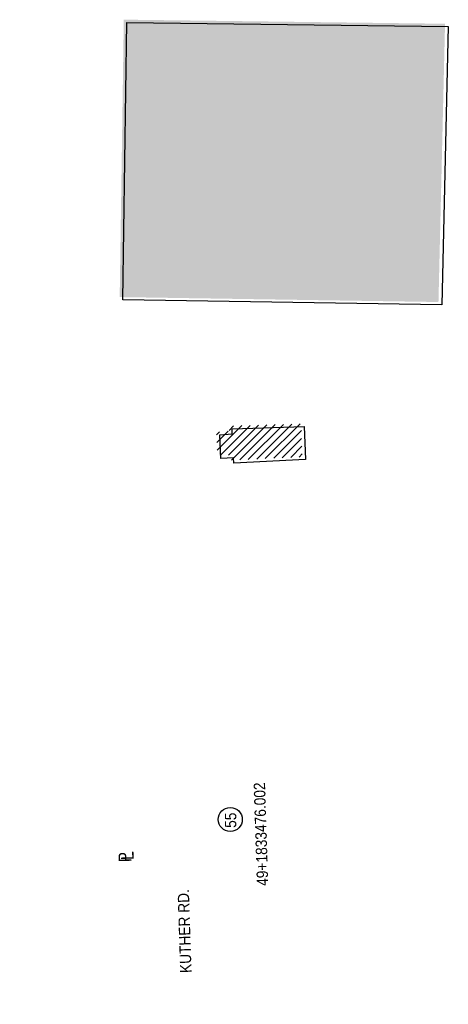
# Model space of a CAD drawing. Header units: feet. Extents: x -11 to 322919, y -12 to 577673.
# Tile 3 of 16: x 157863 to 158333, y 286876 to 287955. Entities that reach past the tile are written whole.
import ezdxf

# ---------------------------------------------------------------- set-up
doc = ezdxf.new("R2010")
doc.units = ezdxf.units.FT
doc.header["$MEASUREMENT"] = 0
for name, color, linetype in [('BD_X_Building', 130, 'Continuous'), ('BD_X_Hatch', 247, 'Continuous'), ('RW_X_Text-PropMap', 10, 'Continuous')]:
    doc.layers.add(name, color=color, linetype=linetype)
doc.styles.add('Style-font31', font='font31.shx')

msp = doc.modelspace()

# ---------------------------------------------------------------- hatches: boundary and pattern name
at = {"layer": 'BD_X_Hatch'}
h = msp.add_hatch(color=255, dxfattribs=at)
h.dxf.hatch_style = 1
h.paths.add_polyline_path([(157972.6, 287651), (157977.1, 287954.9), (158329.2, 287950.4), (158322, 287645.6)])
h = msp.add_hatch(dxfattribs=at)
h.set_pattern_fill('ANSI31', color=256, scale=50)
h.set_pattern_definition([(45, (-1334133.458, 62387.9696), (-4.419417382, 4.419417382), [])])
h.paths.add_polyline_path([(158092.1, 287509.8), (158171.4, 287512.2), (158172.8, 287476), (158094.2, 287472.2), (158093.7, 287478.1), (158079.9, 287477.4), (158078.6, 287503.4), (158092.5, 287504.1)])

# ---------------------------------------------------------------- linework, layer by layer
at = {"layer": 'BD_X_Building', "elevation": 824.2, "flags": 128}
for points in [[(157976.1, 287648), (157980.6, 287951.8), (158332.8, 287947.3), (158325.6, 287642.6)], [(158095.7, 287506.8), (158174.9, 287509.2), (158176.3, 287473), (158097.8, 287469.2), (158097.2, 287475.1), (158083.5, 287474.3), (158082.2, 287500.3), (158096, 287501.1)]]:
    msp.add_lwpolyline(points, close=True, dxfattribs=at)
at = {"layer": 'RW_X_Text-PropMap'}
msp.add_circle((158093.8, 287078.8), 13.2, dxfattribs=at)

# ---------------------------------------------------------------- texts
at = {"layer": 'RW_X_Text-PropMap', "style": 'Style-font31', "width": 0.9}
for s, height, rotation, p in [('49+1833476.002', 12.5, 91.8353, (158135.5, 287006.3)), ('55', 12.5, 90, (158100.4, 287069.6)), ('P', 14, 91.8353, (157985.6, 287032.2)), ('L', 14, 91.8353, (157988, 287034.6)), ('KUTHER RD.', 12.5, 91.8353, (158051.4, 286910.8))]:
    msp.add_text(s, height=height, rotation=rotation, dxfattribs=at).set_placement(p)

doc.saveas('drawing.dxf')
